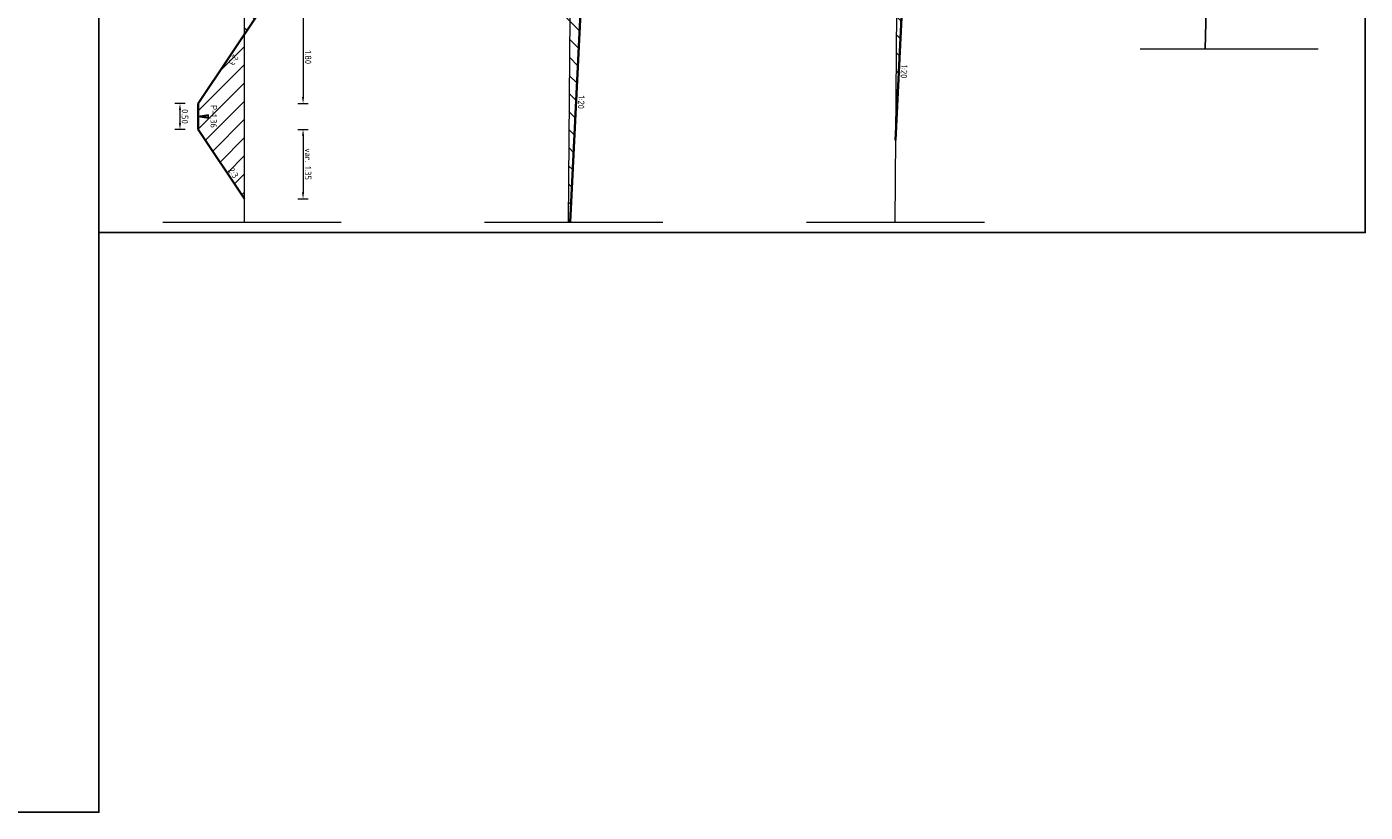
# Model space of a CAD drawing. Header units: metres. Extents: x 232680 to 233262, y 554200 to 554550.
# Tile 95 of 254: x 232738 to 232764, y 554442 to 554458. Entities that reach past the tile are written whole.
import ezdxf
from ezdxf.enums import TextEntityAlignment as Align

# ---------------------------------------------------------------- set-up
doc = ezdxf.new("R2010")
doc.units = ezdxf.units.M
doc.linetypes.add('XX-AFBREEK', pattern=[7, 4, -1, 1, -1])
doc.layers.get('Defpoints').update_dxf_attribs({"color": 241})
for name, color, linetype, lineweight in [('B-WE-GW-MAAIVELD-GD', 252, 'Continuous', 18), ('N-WE-GW-GROND_TEELAARDE-A', 252, 'Continuous', 15), ('N-WE-GW-MAAIVELD-035-GD', 7, 'Continuous', 35), ('N-WE-GW-MAAIVELD-G', 7, 'GW-MAAIVELD', 25), ('N-WE-GW-ONTGRAVINGSVAK-AD', 8, 'Continuous', 13), ('N-WE-VH-KANTOPSLUITING_BETONRUG-M', 7, 'Continuous', 18), ('X-XX-AL-AFBREEKLIJN-G', 7, 'XX-AFBREEK', 13), ('X-XX-AL-T18', 7, 'Continuous', 18), ('X-XX-AL-T18-z', 7, 'Continuous', 18)]:
    doc.layers.add(name, color=color, linetype=linetype, lineweight=lineweight)
doc.styles.add('NLCS-ISO', font='NLCS-ISO.ttf')
doc.styles.add('NLCS-ISO-ANNOTATIEF-T25', font='NLCS-ISO.ttf', dxfattribs={"height": 2.5})
doc.linetypes.add('GW-MAAIVELD', pattern='A,12,[40,NLCS.SHX,S=1,R=0,X=0,Y=-0.5],12', length=24)
doc.dimstyles.new('NLCS-ANNOTATIEF-T25-PIJL-X_L2_H1', dxfattribs={"dimtxt": 2.5, "dimasz": 2.5, "dimexe": 2, "dimexo": 2, "dimgap": 0.7, "dimtad": 1, "dimzin": 0, "dimdsep": 46, "dimtxsty": 'NLCS-ISO-ANNOTATIEF-T25', "dimcen": 0, "dimdle": 2, "dimclrd": 256, "dimclre": 256, "dimclrt": 256, "dimadec": 1, "dimazin": 0, "dimtfac": 1, "dimtofl": 0, "dimtmove": 1, "dimatfit": 0, "dimfxl": 2, "dimfxlon": 1, "dimtfillclr": 254, "dimtolj": 1, "dimtzin": 0, "dimlwd": 13, "dimlwe": 18, "dimarcsym": 0})

# ---------------------------------------------------------------- blocks, each defined once
blk = doc.blocks.new('Blok - Peilmaat randverharding')
at = {"color": 0}
for p, q in [((-0.6, 3.5), (0.6, 3.5)), ((0, 0), (-0.6, 3.5)), ((-0.4, 3.5), (0.4, 3.5)), ((0, 0.7), (-0.4, 3.5)), ((-0.2, 3.5), (0.2, 3.5)), ((0, 1.75), (-0.2, 3.5)), ((0.6, 3.5), (0, 0)), ((0.4, 3.5), (0, 0.7)), ((0.2, 3.5), (0, 1.75))]:
    blk.add_line(p, q, dxfattribs=at)
blk = doc.blocks.new('*D91')
at = {"layer": 'Defpoints', "color": 0, "transparency": 16777216}
for p in [(232742.277, 554458.014), (232741.077, 554456.214), (232743.112, 554456.214)]:
    blk.add_point(p, dxfattribs=at)
at = {"layer": 'N-WE-VH-KANTOPSLUITING_BETONRUG-M', "linetype": 'Continuous', "lineweight": 18, "transparency": 16777216}
for p, q in [((232743.012, 554458.014), (232743.212, 554458.014)), ((232743.012, 554456.214), (232743.212, 554456.214))]:
    blk.add_line(p, q, dxfattribs=at)
at = {"layer": 'N-WE-VH-KANTOPSLUITING_BETONRUG-M', "linetype": 'Continuous', "lineweight": 13, "transparency": 16777216}
blk.add_line((232743.112, 554457.889), (232743.112, 554456.339), dxfattribs=at)
at = {"layer": 'N-WE-VH-KANTOPSLUITING_BETONRUG-M', "transparency": 16777216}
for points in [[(232743.132, 554457.889), (232743.091, 554457.889), (232743.112, 554458.014)], [(232743.132, 554456.339), (232743.091, 554456.339), (232743.112, 554456.214)]]:
    blk.add_solid(points, dxfattribs=at)
at = {"layer": 'N-WE-VH-KANTOPSLUITING_BETONRUG-M', "transparency": 16777216, "insert": (232743.209, 554457.114), "char_height": 0.125, "attachment_point": 5, "rotation": 270, "style": 'NLCS-ISO-ANNOTATIEF-T25'}
blk.add_mtext('\\A1;1.80', dxfattribs=at)
blk = doc.blocks.new('*D92')
at = {"layer": 'Defpoints', "color": 0, "transparency": 16777216}
for p in [(232741.077, 554456.214), (232740.721, 554455.714), (232741.077, 554455.714)]:
    blk.add_point(p, dxfattribs=at)
at = {"layer": 'N-WE-VH-KANTOPSLUITING_BETONRUG-M', "linetype": 'Continuous', "lineweight": 18, "transparency": 16777216}
for p, q in [((232740.821, 554456.214), (232740.621, 554456.214)), ((232740.821, 554455.714), (232740.621, 554455.714))]:
    blk.add_line(p, q, dxfattribs=at)
at = {"layer": 'N-WE-VH-KANTOPSLUITING_BETONRUG-M', "linetype": 'Continuous', "lineweight": 13, "transparency": 16777216}
blk.add_line((232740.721, 554456.089), (232740.721, 554455.839), dxfattribs=at)
at = {"layer": 'N-WE-VH-KANTOPSLUITING_BETONRUG-M', "transparency": 16777216}
for points in [[(232740.742, 554456.089), (232740.7, 554456.089), (232740.721, 554456.214)], [(232740.742, 554455.839), (232740.7, 554455.839), (232740.721, 554455.714)]]:
    blk.add_solid(points, dxfattribs=at)
at = {"layer": 'N-WE-VH-KANTOPSLUITING_BETONRUG-M', "transparency": 16777216, "insert": (232740.818, 554455.964), "char_height": 0.125, "attachment_point": 5, "rotation": 270, "style": 'NLCS-ISO-ANNOTATIEF-T25'}
blk.add_mtext('\\A1;0.50', dxfattribs=at)
blk = doc.blocks.new('*D93')
at = {"layer": 'Defpoints', "color": 0, "transparency": 16777216}
for p in [(232741.077, 554455.714), (232741.977, 554454.364), (232743.112, 554454.364)]:
    blk.add_point(p, dxfattribs=at)
at = {"layer": 'N-WE-VH-KANTOPSLUITING_BETONRUG-M', "linetype": 'Continuous', "lineweight": 18, "transparency": 16777216}
for p, q in [((232743.012, 554455.714), (232743.212, 554455.714)), ((232743.012, 554454.364), (232743.212, 554454.364))]:
    blk.add_line(p, q, dxfattribs=at)
at = {"layer": 'N-WE-VH-KANTOPSLUITING_BETONRUG-M', "linetype": 'Continuous', "lineweight": 13, "transparency": 16777216}
blk.add_line((232743.112, 554455.589), (232743.112, 554454.489), dxfattribs=at)
at = {"layer": 'N-WE-VH-KANTOPSLUITING_BETONRUG-M', "transparency": 16777216}
for points in [[(232743.132, 554455.589), (232743.091, 554455.589), (232743.112, 554455.714)], [(232743.132, 554454.489), (232743.091, 554454.489), (232743.112, 554454.364)]]:
    blk.add_solid(points, dxfattribs=at)
at = {"layer": 'N-WE-VH-KANTOPSLUITING_BETONRUG-M', "transparency": 16777216, "insert": (232743.209, 554455.039), "char_height": 0.125, "attachment_point": 5, "rotation": 270, "style": 'NLCS-ISO-ANNOTATIEF-T25'}
blk.add_mtext('\\A1;var. 1.35', dxfattribs=at)

msp = doc.modelspace()

# ---------------------------------------------------------------- hatches: boundary and pattern name
at = {"layer": 'N-WE-GW-GROND_TEELAARDE-A'}
h = msp.add_hatch(dxfattribs=at)
h.set_pattern_fill('AGW-WERK_AANVULLEN', color=256, angle=90, style=0, pattern_type=2)
h.set_pattern_definition([(135, (-9.6326, 18.42856), (-0.1767766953, -0.1767766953), [])])
h.paths.add_polyline_path([(232742.277, 554458.014), (232742.377, 554460.014), (232742.346, 554460.014), (232742.345, 554459.954), (232742.285, 554459.954), (232742.284, 554459.874), (232742.204, 554459.874), (232742.124, 554459.874), (232742.118, 554459.574), (232741.818, 554459.577), (232741.808, 554459.074), (232741.308, 554459.074), (232741.977, 554458.628), (232741.977, 554457.564)])
h = msp.add_hatch(dxfattribs=at)
h.set_pattern_fill('AGW-WERK_AANVULLEN', color=256, style=0, pattern_type=2)
h.set_pattern_definition([(315, (11637.38996, 27721.34337), (0.1767766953, 0.1767766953), [])])
h.paths.add_polyline_path([(232754.778, 554458.68), (232754.578, 554458.679), (232754.578, 554458.429), (232753.993, 554458.429), (232754.639, 554457.999), (232754.619, 554455.503)])
h = msp.add_hatch(dxfattribs=at)
h.set_pattern_fill('AGW-WERK_AANVULLEN', color=256, style=0, pattern_type=2)
h.set_pattern_definition([(315, (11637.46998, 27721.54337), (0.1767766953, 0.1767766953), [])])
h.paths.add_polyline_path([(232748.523, 554458.38), (232748.323, 554458.379), (232748.323, 554458.129), (232747.738, 554458.129), (232748.291, 554457.761), (232748.262, 554454.112), (232748.309, 554454.112)])
at = {"layer": 'N-WE-GW-ONTGRAVINGSVAK-AD'}
h = msp.add_hatch(dxfattribs=at)
h.set_pattern_fill('AGW-WERK_ONTGRAVEN', color=256, angle=90, style=0, pattern_type=2)
h.set_pattern_definition([(225, (-6.17023, 19.78636), (0.1767766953, -0.1767766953), [])])
h.paths.add_polyline_path([(232741.077, 554456.214), (232741.077, 554455.714), (232741.977, 554454.364), (232741.977, 554457.564)])

# ---------------------------------------------------------------- linework, layer by layer
at = {"layer": 'B-WE-GW-MAAIVELD-GD', "flags": 128}
for points in [[(232748.269, 554487.818), (232748.349, 554465.13), (232748.261, 554453.912)], [(232754.619, 554487.818), (232754.697, 554465.43), (232754.607, 554453.912)], [(232741.977, 554453.912), (232741.977, 554470.509)]]:
    msp.add_lwpolyline(points, dxfattribs=at)
at = {"layer": 'Defpoints'}
for points in [[(232763.744, 554488.018), (232763.744, 554453.712), (232739.146, 554453.712), (232739.146, 554488.018)], [(232739.146, 554487.918), (232711.412, 554487.918), (232711.412, 554442.463), (232739.146, 554442.463)]]:
    msp.add_lwpolyline(points, close=True, dxfattribs=at)
at = {"layer": 'N-WE-GW-MAAIVELD-035-GD'}
for points in [[(232754.619, 554455.503), (232754.778, 554458.679)], [(232748.299, 554453.912), (232748.523, 554458.379)], [(232741.977, 554454.364), (232741.077, 554455.714), (232741.077, 554456.214), (232742.277, 554458.014)]]:
    msp.add_lwpolyline(points, dxfattribs=at)
at = {"layer": 'N-WE-GW-MAAIVELD-G'}
msp.add_line((232760.666, 554458.697), (232760.637, 554457.276), dxfattribs=at)
at = {"layer": 'X-XX-AL-AFBREEKLIJN-G', "ltscale": 1.5}
for points in [[(232759.369, 554457.276), (232762.829, 554457.276)], [(232740.389, 554453.912), (232743.849, 554453.912)], [(232746.639, 554453.912), (232750.099, 554453.912)], [(232752.889, 554453.912), (232756.349, 554453.912)]]:
    msp.add_lwpolyline(points, dxfattribs=at)

# ---------------------------------------------------------------- block references
at = {"layer": 'X-XX-AL-T18', "xscale": -0.05714285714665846, "yscale": 0.05714285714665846, "zscale": 0.05714285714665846, "rotation": 270}
msp.add_blockref('Blok - Peilmaat randverharding', (232741.077, 554455.964), dxfattribs=at)

# ---------------------------------------------------------------- texts
at = {"layer": 'X-XX-AL-T18', "style": 'NLCS-ISO'}
msp.add_text('P-1.36', height=0.125, rotation=270, dxfattribs=at).set_placement((232741.277, 554455.964), align=Align.BOTTOM_CENTER)
at = {"layer": 'X-XX-AL-T18-z', "style": 'NLCS-ISO'}
for s, rotation, p in [('2:3', 236.3099, (232741.677, 554457.114)), ('1:20', 267.1376, (232754.686, 554456.84)), ('1:20', 267.1376, (232748.416, 554456.246)), ('2:3', 303.6901, (232741.677, 554454.814))]:
    msp.add_text(s, height=0.125, rotation=rotation, dxfattribs=at).set_placement(p, align=Align.BOTTOM_CENTER)

# ---------------------------------------------------------------- dimensions: what is measured, and where the dimension line sits
at = {"layer": 'N-WE-VH-KANTOPSLUITING_BETONRUG-M'}
for base, p1, p2, picture, middle in [((232743.112, 554456.214), (232742.277, 554458.014), (232741.077, 554456.214), '*D91', (232743.209, 554457.114)), ((232740.721, 554455.714), (232741.077, 554456.214), (232741.077, 554455.714), '*D92', (232740.818, 554455.964))]:
    dim = msp.add_linear_dim(base=base, p1=p1, p2=p2, angle=270, dimstyle='NLCS-ANNOTATIEF-T25-PIJL-X_L2_H1', override={"dimscale": 0}, dxfattribs=at)
    dim.commit()
    dim.dimension.update_dxf_attribs({"geometry": picture, "text_midpoint": middle})
dim = msp.add_linear_dim(base=(232743.112, 554454.364), p1=(232741.077, 554455.714), p2=(232741.977, 554454.364), angle=270, text='var. <>', dimstyle='NLCS-ANNOTATIEF-T25-PIJL-X_L2_H1', override={"dimscale": 0}, dxfattribs=at)
dim.commit()
dim.dimension.update_dxf_attribs({"geometry": '*D93', "text_midpoint": (232743.209, 554455.039)})

doc.saveas('drawing.dxf')
